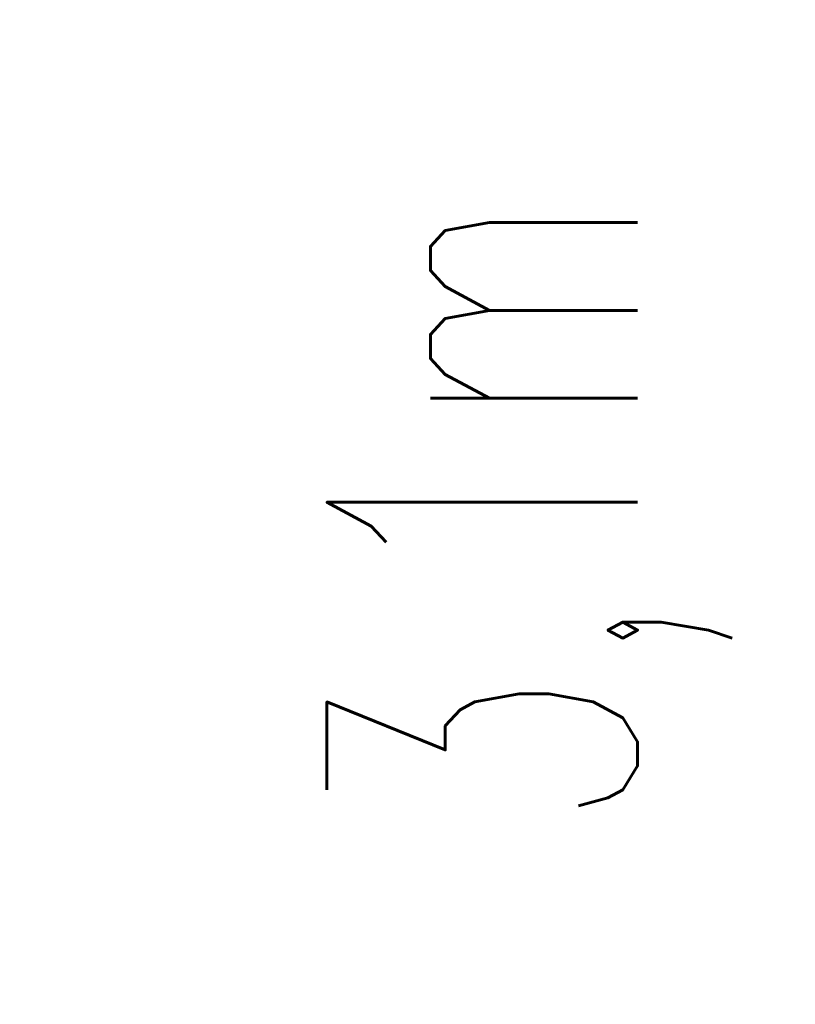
# Model space of a CAD drawing. Header units: millimetres. Extents: x 111 to 475, y 311 to 882.
# Tile 1 of 4: x 110.885 to 111.509, y 311.452 to 312.244. Entities that reach past the tile are written whole.
import ezdxf

# ---------------------------------------------------------------- set-up
doc = ezdxf.new("R2010")
doc.units = ezdxf.units.MM
doc.layers.get('Defpoints').update_dxf_attribs({"color": 253})
doc.layers.add('MR_gaz_dim', color=5, linetype='Continuous', lineweight=20)
doc.styles.add('MR_text .25', font='simplex.shx', dxfattribs={"width": 0.6, "height": 0.25})
doc.dimstyles.new('dlugośc', dxfattribs={"dimscale": 0.05, "dimtxt": 0.2, "dimasz": 0, "dimexe": 0, "dimexo": 0, "dimtad": 1, "dimjust": 2, "dimdec": 1, "dimlfac": 5, "dimrnd": 0.1, "dimzin": 1, "dimtxsty": 'MR_text .25', "dimblk": 'NONE', "dimcen": 0, "dimse1": 1, "dimse2": 1, "dimsd1": 1, "dimsd2": 1, "dimadec": 0, "dimazin": 0, "dimtfac": 1, "dimtdec": 1, "dimtix": 1, "dimtmove": 0, "dimatfit": 3, "dimldrblk": 'NONE', "dimfxl": 0, "dimlwd": 0, "dimlwe": 0, "dimarcsym": 0})

# ---------------------------------------------------------------- blocks, each defined once
blk = doc.blocks.new('*D54')
at = {"layer": 'Defpoints', "color": 0, "transparency": 16777216}
for p in [(111.50925, 311.84941), (110.88506, 311.4519), (111.50925, 311.4519)]:
    blk.add_point(p, dxfattribs=at)
at = {"layer": 'MR_gaz_dim', "color": 0, "transparency": 16777216, "insert": (111.29537, 311.84941), "char_height": 0.25, "attachment_point": 5, "rotation": 90, "style": 'MR_text .25'}
blk.add_mtext('3,1m', dxfattribs=at)
blk = doc.blocks.new('_None')

msp = doc.modelspace()

# ---------------------------------------------------------------- dimensions: what is measured, and where the dimension line sits
at = {"layer": 'MR_gaz_dim'}
dim = msp.add_linear_dim(base=(111.50925, 311.84941), p1=(110.88506, 311.4519), p2=(111.50925, 311.4519), dimstyle='dlugośc', override={"dimpost": 'm'}, dxfattribs=at)
dim.commit()
dim.dimension.update_dxf_attribs({"geometry": '*D54', "text_midpoint": (111.29537, 311.84941), "dimtype": 160, "text_rotation": 90})

doc.saveas('drawing.dxf')
